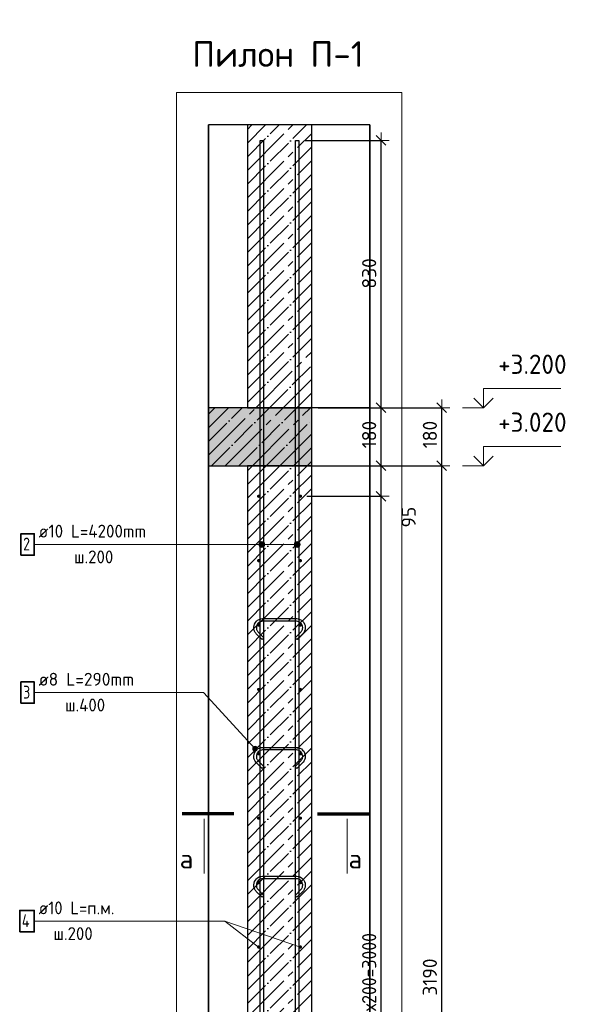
# Model space of a CAD drawing. Header units: millimetres. Extents: x -2258 to 68686, y -2266 to 30725.
# Tile 25 of 83: x 12593 to 14313, y 4898 to 7956. Entities that reach past the tile are written whole.
import ezdxf

# ---------------------------------------------------------------- set-up
doc = ezdxf.new("R2010")
doc.units = ezdxf.units.MM
doc.header["$PDMODE"] = 65
doc.linetypes.add('______11', pattern=[100, 80, -10, 0, -10])
doc.linetypes.add('______5', pattern=[220, 160, -20, 20, -20])
for name, color, linetype, lineweight in [('Standard', 7, 'Continuous', 25), ('Арм.стержн. вертикальными 1', 22, 'Continuous', 35), ('Арм.стержн.горизонт. 1', 180, 'Continuous', 35), ('Высотная отметки_ общее', 7, 'Continuous', 13), ('Размерная линия_ общее', 7, 'Continuous', 13)]:
    doc.layers.add(name, color=color, linetype=linetype, lineweight=lineweight)
doc.layers.add('Арм.стержн.Стяжки', color=7, linetype='Continuous', lineweight=35, true_color=0x501e0f)
doc.styles.add('ISOCPEUR', font='ISOCPEUR')
doc.dimstyles.new('DIMSTYLE_2', dxfattribs={"dimtxt": 44, "dimasz": 50, "dimexe": 0, "dimexo": 0, "dimgap": 22, "dimtad": 2, "dimdec": 0, "dimrnd": 5, "dimzin": 12, "dimdsep": 46, "dimtxsty": 'ISOCPEUR', "dimblk1": 'ALL_ML_STRICH', "dimblk2": 'ALL_ML_STRICH', "dimsah": 1, "dimcen": 0, "dimclrd": 7, "dimclre": 256, "dimclrt": 7, "dimadec": 0, "dimazin": 0, "dimtfac": 1, "dimtdec": 0, "dimtix": 1, "dimtmove": 2, "dimatfit": 3, "dimfxl": 0, "dimtzin": 0, "dimlwd": 0, "dimlwe": -3, "dimarcsym": 0})
doc.dimstyles.new('DIMSTYLE_3', dxfattribs={"dimtxt": 44, "dimasz": 50, "dimexe": 0, "dimexo": 0, "dimgap": 22, "dimtad": 2, "dimdec": 0, "dimrnd": 5, "dimzin": 12, "dimdsep": 46, "dimtxsty": 'ISOCPEUR', "dimblk1": 'ALL_ML_STRICH', "dimblk2": 'ALL_ML_STRICH', "dimsah": 1, "dimcen": 0, "dimclrd": 7, "dimclre": 256, "dimclrt": 7, "dimadec": 0, "dimazin": 0, "dimtfac": 1, "dimtdec": 0, "dimtix": 1, "dimtmove": 2, "dimatfit": 3, "dimfxl": 0, "dimtzin": 0, "dimlwd": 0, "dimlwe": -3, "dimarcsym": 0})
doc.dimstyles.new('DIMSTYLE_4', dxfattribs={"dimtxt": 44, "dimasz": 50, "dimexe": 0, "dimexo": 0, "dimgap": 22, "dimtad": 0, "dimdec": 0, "dimrnd": 5, "dimzin": 12, "dimdsep": 46, "dimtxsty": 'ISOCPEUR', "dimblk1": 'ALL_ML_STRICH', "dimblk2": 'ALL_ML_STRICH', "dimsah": 1, "dimcen": 0, "dimclrd": 7, "dimclre": 256, "dimclrt": 7, "dimadec": 0, "dimazin": 0, "dimtfac": 1, "dimtdec": 0, "dimtix": 1, "dimtmove": 2, "dimatfit": 3, "dimfxl": 0, "dimtzin": 0, "dimlwd": 0, "dimlwe": -3, "dimarcsym": 0})

# ---------------------------------------------------------------- blocks, each defined once
blk = doc.blocks.new('ALL_ML_STRICH')
at = {"color": 0, "linetype": 'ByBlock', "lineweight": -2}
for p, q in [((-1, 0), (0.5, 0)), ((-0.3, -0.3), (0.3, 0.3)), ((0, -0.5), (0, 0.5))]:
    blk.add_line(p, q, dxfattribs=at)
blk = doc.blocks.new('*D4')
at = {"layer": 'DEFPOINTS', "color": 7, "linetype": 'Continuous', "lineweight": 13, "transparency": 33554687}
for p in [(13622.3, 6571.1), (13500.3, 3381.1), (13904.3, 3381.1)]:
    blk.add_point(p, dxfattribs=at)
at = {"layer": 'Размерная линия_ общее', "color": 253, "linetype": 'Continuous', "lineweight": -2, "true_color": 0xa0a0a0, "transparency": 33554687}
for p, q in [((13642.3, 6571.1), (13904.3, 6571.1)), ((13520.3, 3381.1), (13904.3, 3381.1))]:
    blk.add_line(p, q, dxfattribs=at)
at = {"layer": 'Размерная линия_ общее', "color": 7, "linetype": 'Continuous', "lineweight": -2, "transparency": 33554687}
blk.add_line((13904.3, 3381.1), (13904.3, 6571.1), dxfattribs=at)
at = {"layer": 'Размерная линия_ общее', "color": 7, "linetype": 'Continuous', "lineweight": 13, "transparency": 33554687, "xscale": 50, "yscale": 50, "zscale": 50}
for p, rotation in [((13904.3, 6571.1), 90), ((13904.3, 3381.1), 270)]:
    blk.add_blockref('ALL_ML_STRICH', p, dxfattribs=dict(at, rotation=rotation))
at = {"layer": 'Размерная линия_ общее', "color": 7, "linetype": 'Continuous', "lineweight": 13, "transparency": 33554687, "insert": (13867.3, 4982.7), "char_height": 44, "width": 176, "attachment_point": 5, "rotation": 90, "style": 'ISOCPEUR'}
blk.add_mtext('\\A1;{3190}', dxfattribs=at)
blk = doc.blocks.new('*D5')
at = {"layer": 'DEFPOINTS', "color": 7, "linetype": 'Continuous', "lineweight": 13, "transparency": 33554687}
for p in [(13622.3, 6751.1), (13622.3, 6571.1), (13904.3, 6571.1)]:
    blk.add_point(p, dxfattribs=at)
at = {"layer": 'Размерная линия_ общее', "color": 253, "linetype": 'Continuous', "lineweight": -2, "true_color": 0xa0a0a0, "transparency": 33554687}
for p, q in [((13642.3, 6751.1), (13904.3, 6751.1)), ((13642.3, 6571.1), (13904.3, 6571.1))]:
    blk.add_line(p, q, dxfattribs=at)
at = {"layer": 'Размерная линия_ общее', "color": 7, "linetype": 'Continuous', "lineweight": -2, "transparency": 33554687}
blk.add_line((13904.3, 6571.1), (13904.3, 6751.1), dxfattribs=at)
at = {"layer": 'Размерная линия_ общее', "color": 7, "linetype": 'Continuous', "lineweight": 13, "transparency": 33554687, "xscale": 50, "yscale": 50, "zscale": 50}
for p, rotation in [((13904.3, 6751.1), 90), ((13904.3, 6571.1), 270)]:
    blk.add_blockref('ALL_ML_STRICH', p, dxfattribs=dict(at, rotation=rotation))
at = {"layer": 'Размерная линия_ общее', "color": 7, "linetype": 'Continuous', "lineweight": 13, "transparency": 33554687, "insert": (13867.3, 6667.7), "char_height": 44, "width": 132, "attachment_point": 5, "rotation": 90, "style": 'ISOCPEUR'}
blk.add_mtext('\\A1;{180}', dxfattribs=at)
blk = doc.blocks.new('COMPLEX_ELEVATIONDIM_0')
at = {"layer": 'Высотная отметки_ общее', "color": 7, "linetype": 'Continuous', "lineweight": 13, "transparency": 33554687}
for p, q in [((14034.3, 6751.1), (14034.3, 6811.1)), ((14034.3, 6811.1), (14274.3, 6811.1)), ((14034.3, 6751.1), (14004.3, 6781.1)), ((14034.3, 6751.1), (14064.3, 6781.1)), ((14034.3, 6751.1), (13968.2, 6751.1)), ((14034.3, 6751.1), (14034.3, 6751.1)), ((14034.3, 6751.1), (14034.3, 6751.1)), ((14034.3, 6751.1), (14034.3, 6751.1)), ((14034.3, 6751.1), (14034.3, 6751.1)), ((14034.3, 6571.1), (14034.3, 6631.1)), ((14034.3, 6631.1), (14274.3, 6631.1)), ((14034.3, 6571.1), (14004.3, 6601.1)), ((14034.3, 6571.1), (14064.3, 6601.1)), ((14034.3, 6571.1), (13968.2, 6571.1)), ((14034.3, 6571.1), (14034.3, 6571.1)), ((14034.3, 6571.1), (14034.3, 6571.1)), ((14034.3, 6571.1), (14034.3, 6571.1)), ((14034.3, 6571.1), (14034.3, 6571.1)), ((14034.3, 3381.1), (14034.3, 3441.1)), ((14034.3, 3441.1), (14274.3, 3441.1)), ((14034.3, 3381.1), (14004.3, 3411.1)), ((14034.3, 3381.1), (14064.3, 3411.1)), ((14034.3, 3381.1), (14034.3, 3381.1)), ((14034.3, 3381.1), (14034.3, 3381.1)), ((14034.3, 3381.1), (14034.3, 3381.1)), ((14034.3, 3381.1), (14034.3, 3381.1))]:
    blk.add_line(p, q, dxfattribs=at)
blk.add_lwpolyline([(14034.3, 3381.1), (13974.3, 3381.1), (13974.3, 3381.1), (13968.2, 3381.1)], dxfattribs=at)
at = {"layer": 'Высотная отметки_ общее', "color": 7, "linetype": 'Continuous', "lineweight": 13, "transparency": 33554687, "char_height": 60, "attachment_point": 7, "style": 'ISOCPEUR'}
for s, insert, width in [('\\W0.95;+3.200', (14079.3, 6856.1), 256.287), ('\\W0.95;+3.020', (14079.3, 6676.1), 256.287), ('\\W0.90;-0.170', (14079.3, 3486.1), 242.825)]:
    blk.add_mtext(s, dxfattribs=dict(at, insert=insert, width=width))
blk = doc.blocks.new('*D8')
at = {"layer": 'DEFPOINTS', "color": 7, "linetype": 'Continuous', "lineweight": 13, "transparency": 33554687}
for p in [(13465.3, 6476.1), (13465.3, 3476.1), (13715.7, 3476.1)]:
    blk.add_point(p, dxfattribs=at)
at = {"layer": 'Размерная линия_ общее', "color": 253, "linetype": 'Continuous', "lineweight": -2, "true_color": 0xa0a0a0, "transparency": 33554687}
for p, q in [((13485.3, 6476.1), (13715.7, 6476.1)), ((13485.3, 3476.1), (13715.7, 3476.1))]:
    blk.add_line(p, q, dxfattribs=at)
at = {"layer": 'Размерная линия_ общее', "color": 7, "linetype": 'Continuous', "lineweight": -2, "transparency": 33554687}
blk.add_line((13715.7, 3476.1), (13715.7, 6476.1), dxfattribs=at)
at = {"layer": 'Размерная линия_ общее', "color": 7, "linetype": 'Continuous', "lineweight": 13, "transparency": 33554687, "xscale": 50, "yscale": 50, "zscale": 50}
for p, rotation in [((13715.7, 6476.1), 90), ((13715.7, 3476.1), 270)]:
    blk.add_blockref('ALL_ML_STRICH', p, dxfattribs=dict(at, rotation=rotation))
at = {"layer": 'Размерная линия_ общее', "color": 7, "linetype": 'Continuous', "lineweight": 13, "transparency": 33554687, "insert": (13656.7, 4828.1), "char_height": 44, "width": 2.2, "attachment_point": 1, "rotation": 90, "line_spacing_factor": 0.60241, "style": 'ISOCPEUR'}
blk.add_mtext('\\W0.91;15х200=3000', dxfattribs=at)
blk = doc.blocks.new('*D9')
at = {"layer": 'DEFPOINTS', "color": 7, "linetype": 'Continuous', "lineweight": 13, "transparency": 33554687}
for p in [(13500.3, 6571.1), (13465.3, 6476.1), (13715.7, 6476.1)]:
    blk.add_point(p, dxfattribs=at)
at = {"layer": 'Размерная линия_ общее', "color": 253, "linetype": 'Continuous', "lineweight": -2, "true_color": 0xa0a0a0, "transparency": 33554687}
for p, q in [((13520.3, 6571.1), (13715.7, 6571.1)), ((13485.3, 6476.1), (13715.7, 6476.1))]:
    blk.add_line(p, q, dxfattribs=at)
at = {"layer": 'Размерная линия_ общее', "color": 7, "linetype": 'Continuous', "lineweight": -2, "transparency": 33554687}
blk.add_line((13715.7, 6476.1), (13715.7, 6571.1), dxfattribs=at)
at = {"layer": 'Размерная линия_ общее', "color": 7, "linetype": 'Continuous', "lineweight": 13, "transparency": 33554687, "xscale": 50, "yscale": 50, "zscale": 50}
for p, rotation in [((13715.7, 6571.1), 90), ((13715.7, 6476.1), 270)]:
    blk.add_blockref('ALL_ML_STRICH', p, dxfattribs=dict(at, rotation=rotation))
at = {"layer": 'Размерная линия_ общее', "color": 7, "linetype": 'Continuous', "lineweight": 13, "transparency": 33554687, "insert": (13801.4, 6411.3), "char_height": 44, "width": 88, "attachment_point": 5, "rotation": 90, "style": 'ISOCPEUR'}
blk.add_mtext('\\A1;{95}', dxfattribs=at)
blk = doc.blocks.new('*D10')
at = {"layer": 'DEFPOINTS', "color": 7, "linetype": 'Continuous', "lineweight": 13, "transparency": 33554687}
for p in [(13500.3, 6751.1), (13500.3, 6571.1), (13715.7, 6571.1)]:
    blk.add_point(p, dxfattribs=at)
at = {"layer": 'Размерная линия_ общее', "color": 253, "linetype": 'Continuous', "lineweight": -2, "true_color": 0xa0a0a0, "transparency": 33554687}
for p, q in [((13520.3, 6751.1), (13715.7, 6751.1)), ((13520.3, 6571.1), (13715.7, 6571.1))]:
    blk.add_line(p, q, dxfattribs=at)
at = {"layer": 'Размерная линия_ общее', "color": 7, "linetype": 'Continuous', "lineweight": -2, "transparency": 33554687}
blk.add_line((13715.7, 6571.1), (13715.7, 6751.1), dxfattribs=at)
at = {"layer": 'Размерная линия_ общее', "color": 7, "linetype": 'Continuous', "lineweight": 13, "transparency": 33554687, "xscale": 50, "yscale": 50, "zscale": 50}
for p, rotation in [((13715.7, 6751.1), 90), ((13715.7, 6571.1), 270)]:
    blk.add_blockref('ALL_ML_STRICH', p, dxfattribs=dict(at, rotation=rotation))
at = {"layer": 'Размерная линия_ общее', "color": 7, "linetype": 'Continuous', "lineweight": 13, "transparency": 33554687, "insert": (13678.7, 6667.7), "char_height": 44, "width": 132, "attachment_point": 5, "rotation": 90, "style": 'ISOCPEUR'}
blk.add_mtext('\\A1;{180}', dxfattribs=at)
blk = doc.blocks.new('*D11')
at = {"layer": 'DEFPOINTS', "color": 7, "linetype": 'Continuous', "lineweight": 13, "transparency": 33554687}
for p in [(13460.3, 7581.1), (13500.3, 6751.1), (13715.7, 6751.1)]:
    blk.add_point(p, dxfattribs=at)
at = {"layer": 'Размерная линия_ общее', "color": 253, "linetype": 'Continuous', "lineweight": -2, "true_color": 0xa0a0a0, "transparency": 33554687}
for p, q in [((13480.3, 7581.1), (13715.7, 7581.1)), ((13520.3, 6751.1), (13715.7, 6751.1))]:
    blk.add_line(p, q, dxfattribs=at)
at = {"layer": 'Размерная линия_ общее', "color": 7, "linetype": 'Continuous', "lineweight": -2, "transparency": 33554687}
blk.add_line((13715.7, 6751.1), (13715.7, 7581.1), dxfattribs=at)
at = {"layer": 'Размерная линия_ общее', "color": 7, "linetype": 'Continuous', "lineweight": 13, "transparency": 33554687, "xscale": 50, "yscale": 50, "zscale": 50}
for p, rotation in [((13715.7, 7581.1), 90), ((13715.7, 6751.1), 270)]:
    blk.add_blockref('ALL_ML_STRICH', p, dxfattribs=dict(at, rotation=rotation))
at = {"layer": 'Размерная линия_ общее', "color": 7, "linetype": 'Continuous', "lineweight": 13, "transparency": 33554687, "insert": (13678.7, 7168.3), "char_height": 44, "width": 132, "attachment_point": 5, "rotation": 90, "style": 'ISOCPEUR'}
blk.add_mtext('\\A1;{830}', dxfattribs=at)

msp = doc.modelspace()

# ---------------------------------------------------------------- hatches: boundary and pattern name
at = {"linetype": 'Continuous', "lineweight": -3, "transparency": 33554687}
msp.add_hatch(color=7, dxfattribs=at).paths.add_polyline_path([(13500.3, 6571.1), (13500.3, 6751.1), (13179.9, 6751.1), (13179.9, 6571.1)])
at = {"layer": 'Арм.стержн. вертикальными 1', "linetype": 'Continuous', "lineweight": 13, "transparency": 33554687}
for points in [[(13337.5, 6321.9), (13337.5, 6330.9), (13336.3, 6326.4)], [(13337.5, 6330.9), (13340.8, 6318.6), (13340.8, 6334.1)], [(13337.5, 6330.9), (13337.5, 6321.9), (13340.8, 6318.6)], [(13340.8, 6334.1), (13345.3, 6317.4), (13345.3, 6335.4)], [(13340.8, 6334.1), (13340.8, 6318.6), (13345.3, 6317.4)], [(13345.3, 6335.4), (13345.3, 6317.4), (13349.8, 6318.6)], [(13345.3, 6335.4), (13349.8, 6318.6), (13349.8, 6334.1)], [(13349.8, 6334.1), (13349.8, 6318.6), (13353, 6321.9)], [(13349.8, 6334.1), (13353, 6321.9), (13353, 6330.9)], [(13353, 6330.9), (13353, 6321.9), (13354.3, 6326.4)], [(13447.5, 6321.9), (13447.5, 6330.9), (13446.3, 6326.4)], [(13447.5, 6330.9), (13450.8, 6318.6), (13450.8, 6334.1)], [(13447.5, 6330.9), (13447.5, 6321.9), (13450.8, 6318.6)], [(13450.8, 6334.1), (13455.3, 6317.4), (13455.3, 6335.4)], [(13450.8, 6334.1), (13450.8, 6318.6), (13455.3, 6317.4)], [(13455.3, 6335.4), (13455.3, 6317.4), (13459.8, 6318.6)], [(13455.3, 6335.4), (13459.8, 6318.6), (13459.8, 6334.1)], [(13459.8, 6334.1), (13459.8, 6318.6), (13463, 6321.9)], [(13459.8, 6334.1), (13463, 6321.9), (13463, 6330.9)], [(13463, 6330.9), (13463, 6321.9), (13464.3, 6326.4)]]:
    msp.add_hatch(color=7, dxfattribs=at).paths.add_polyline_path(points)
at = {"layer": 'Арм.стержн.горизонт. 1', "linetype": 'Continuous', "lineweight": 50, "transparency": 33554687}
for points in [[(13340.3, 6476.1), (13339.9, 6478), (13338.8, 6479.6), (13337.2, 6480.7), (13335.3, 6481.1), (13333.4, 6480.7), (13331.7, 6479.6), (13330.7, 6478), (13330.3, 6476.1), (13330.7, 6474.1), (13331.7, 6472.5), (13333.4, 6471.4), (13335.3, 6471.1), (13337.2, 6471.4), (13338.8, 6472.5), (13339.9, 6474.1)], [(13470.3, 6476.1), (13469.9, 6478), (13468.8, 6479.6), (13467.2, 6480.7), (13465.3, 6481.1), (13463.4, 6480.7), (13461.7, 6479.6), (13460.7, 6478), (13460.3, 6476.1), (13460.7, 6474.1), (13461.7, 6472.5), (13463.4, 6471.4), (13465.3, 6471.1), (13467.2, 6471.4), (13468.8, 6472.5), (13469.9, 6474.1)], [(13340.3, 6276.1), (13339.9, 6278), (13338.8, 6279.6), (13337.2, 6280.7), (13335.3, 6281.1), (13333.4, 6280.7), (13331.7, 6279.6), (13330.7, 6278), (13330.3, 6276.1), (13330.7, 6274.1), (13331.7, 6272.5), (13333.4, 6271.4), (13335.3, 6271.1), (13337.2, 6271.4), (13338.8, 6272.5), (13339.9, 6274.1)], [(13470.3, 6276.1), (13469.9, 6278), (13468.8, 6279.6), (13467.2, 6280.7), (13465.3, 6281.1), (13463.4, 6280.7), (13461.7, 6279.6), (13460.7, 6278), (13460.3, 6276.1), (13460.7, 6274.1), (13461.7, 6272.5), (13463.4, 6271.4), (13465.3, 6271.1), (13467.2, 6271.4), (13468.8, 6272.5), (13469.9, 6274.1)], [(13340.3, 6076.1), (13339.9, 6078), (13338.8, 6079.6), (13337.2, 6080.7), (13335.3, 6081.1), (13333.4, 6080.7), (13331.7, 6079.6), (13330.7, 6078), (13330.3, 6076.1), (13330.7, 6074.1), (13331.7, 6072.5), (13333.4, 6071.4), (13335.3, 6071.1), (13337.2, 6071.4), (13338.8, 6072.5), (13339.9, 6074.1)], [(13470.3, 6076.1), (13469.9, 6078), (13468.8, 6079.6), (13467.2, 6080.7), (13465.3, 6081.1), (13463.4, 6080.7), (13461.7, 6079.6), (13460.7, 6078), (13460.3, 6076.1), (13460.7, 6074.1), (13461.7, 6072.5), (13463.4, 6071.4), (13465.3, 6071.1), (13467.2, 6071.4), (13468.8, 6072.5), (13469.9, 6074.1)], [(13340.3, 5876.1), (13339.9, 5878), (13338.8, 5879.6), (13337.2, 5880.7), (13335.3, 5881.1), (13333.4, 5880.7), (13331.7, 5879.6), (13330.7, 5878), (13330.3, 5876.1), (13330.7, 5874.1), (13331.7, 5872.5), (13333.4, 5871.4), (13335.3, 5871.1), (13337.2, 5871.4), (13338.8, 5872.5), (13339.9, 5874.1)], [(13470.3, 5876.1), (13469.9, 5878), (13468.8, 5879.6), (13467.2, 5880.7), (13465.3, 5881.1), (13463.4, 5880.7), (13461.7, 5879.6), (13460.7, 5878), (13460.3, 5876.1), (13460.7, 5874.1), (13461.7, 5872.5), (13463.4, 5871.4), (13465.3, 5871.1), (13467.2, 5871.4), (13468.8, 5872.5), (13469.9, 5874.1)], [(13340.3, 5676.1), (13339.9, 5678), (13338.8, 5679.6), (13337.2, 5680.7), (13335.3, 5681.1), (13333.4, 5680.7), (13331.7, 5679.6), (13330.7, 5678), (13330.3, 5676.1), (13330.7, 5674.1), (13331.7, 5672.5), (13333.4, 5671.4), (13335.3, 5671.1), (13337.2, 5671.4), (13338.8, 5672.5), (13339.9, 5674.1)], [(13470.3, 5676.1), (13469.9, 5678), (13468.8, 5679.6), (13467.2, 5680.7), (13465.3, 5681.1), (13463.4, 5680.7), (13461.7, 5679.6), (13460.7, 5678), (13460.3, 5676.1), (13460.7, 5674.1), (13461.7, 5672.5), (13463.4, 5671.4), (13465.3, 5671.1), (13467.2, 5671.4), (13468.8, 5672.5), (13469.9, 5674.1)], [(13340.3, 5476.1), (13339.9, 5478), (13338.8, 5479.6), (13337.2, 5480.7), (13335.3, 5481.1), (13333.4, 5480.7), (13331.7, 5479.6), (13330.7, 5478), (13330.3, 5476.1), (13330.7, 5474.1), (13331.7, 5472.5), (13333.4, 5471.4), (13335.3, 5471.1), (13337.2, 5471.4), (13338.8, 5472.5), (13339.9, 5474.1)], [(13470.3, 5476.1), (13469.9, 5478), (13468.8, 5479.6), (13467.2, 5480.7), (13465.3, 5481.1), (13463.4, 5480.7), (13461.7, 5479.6), (13460.7, 5478), (13460.3, 5476.1), (13460.7, 5474.1), (13461.7, 5472.5), (13463.4, 5471.4), (13465.3, 5471.1), (13467.2, 5471.4), (13468.8, 5472.5), (13469.9, 5474.1)], [(13340.3, 5276.1), (13339.9, 5278), (13338.8, 5279.6), (13337.2, 5280.7), (13335.3, 5281.1), (13333.4, 5280.7), (13331.7, 5279.6), (13330.7, 5278), (13330.3, 5276.1), (13330.7, 5274.1), (13331.7, 5272.5), (13333.4, 5271.4), (13335.3, 5271.1), (13337.2, 5271.4), (13338.8, 5272.5), (13339.9, 5274.1)], [(13470.3, 5276.1), (13469.9, 5278), (13468.8, 5279.6), (13467.2, 5280.7), (13465.3, 5281.1), (13463.4, 5280.7), (13461.7, 5279.6), (13460.7, 5278), (13460.3, 5276.1), (13460.7, 5274.1), (13461.7, 5272.5), (13463.4, 5271.4), (13465.3, 5271.1), (13467.2, 5271.4), (13468.8, 5272.5), (13469.9, 5274.1)], [(13340.3, 5076.1), (13339.9, 5078), (13338.8, 5079.6), (13337.2, 5080.7), (13335.3, 5081.1), (13333.4, 5080.7), (13331.7, 5079.6), (13330.7, 5078), (13330.3, 5076.1), (13330.7, 5074.1), (13331.7, 5072.5), (13333.4, 5071.4), (13335.3, 5071.1), (13337.2, 5071.4), (13338.8, 5072.5), (13339.9, 5074.1)], [(13470.3, 5076.1), (13469.9, 5078), (13468.8, 5079.6), (13467.2, 5080.7), (13465.3, 5081.1), (13463.4, 5080.7), (13461.7, 5079.6), (13460.7, 5078), (13460.3, 5076.1), (13460.7, 5074.1), (13461.7, 5072.5), (13463.4, 5071.4), (13465.3, 5071.1), (13467.2, 5071.4), (13468.8, 5072.5), (13469.9, 5074.1)]]:
    msp.add_hatch(color=4, dxfattribs=at).paths.add_polyline_path(points)
at = {"layer": 'Арм.стержн.Стяжки', "linetype": 'Continuous', "lineweight": 13, "transparency": 33554687}
for points in [[(13322.7, 5699.4), (13317.2, 5694.3), (13317, 5690.5)], [(13322.7, 5699.4), (13317, 5690.5), (13326.5, 5699.2)], [(13326.5, 5699.2), (13317, 5690.5), (13318.8, 5687)], [(13317.2, 5694.3), (13322.7, 5699.4), (13319.2, 5697.6)], [(13326.5, 5699.2), (13318.8, 5687), (13329.8, 5697.1)], [(13329.8, 5697.1), (13318.8, 5687), (13322.1, 5684.9)], [(13329.8, 5697.1), (13322.1, 5684.9), (13331.6, 5693.7)], [(13331.6, 5693.7), (13322.1, 5684.9), (13325.9, 5684.8)], [(13331.6, 5693.7), (13325.9, 5684.8), (13331.4, 5689.8)], [(13331.4, 5689.8), (13325.9, 5684.8), (13329.4, 5686.5)]]:
    msp.add_hatch(color=7, dxfattribs=at).paths.add_polyline_path(points)

# ---------------------------------------------------------------- linework, layer by layer
at = {"color": 52, "linetype": 'Continuous', "lineweight": -3, "transparency": 33554687}
for p, q in [((13680.5, 7629.7), (13179.9, 7629.7)), ((13680.5, 7629.7), (13179.9, 7629.7)), ((13179.9, 7629.7), (13179.9, 3211.5)), ((13179.9, 3211.5), (13179.9, 7629.7)), ((13680.5, 7629.7), (13680.5, 3211.5)), ((13680.5, 3211.5), (13680.5, 7629.7))]:
    msp.add_line(p, q, dxfattribs=at)
at = {"color": 7, "linetype": 'Continuous', "lineweight": 25, "transparency": 33554687}
for p, q in [((13179.9, 6801.1), (13179.9, 6521.1)), ((13680.5, 6801.1), (13680.5, 6521.1)), ((13300.3, 6751.1), (13179.9, 6751.1)), ((13500.3, 6751.1), (13300.3, 6751.1)), ((13680.5, 6751.1), (13500.3, 6751.1)), ((13500.3, 6571.1), (13500.3, 6751.1)), ((13179.9, 6571.1), (13300.3, 6571.1)), ((13300.3, 6571.1), (13500.3, 6571.1)), ((13500.3, 6571.1), (13680.5, 6571.1))]:
    msp.add_line(p, q, dxfattribs=at)
at = {"color": 7, "linetype": '______11', "lineweight": -3, "transparency": 33554687}
for p, q in [((13179.9, 6731.5), (13199.5, 6751.1)), ((13179.9, 6646.6), (13284.4, 6751.1)), ((13189.2, 6571.1), (13369.2, 6751.1)), ((13274.1, 6571.1), (13454.1, 6751.1)), ((13359, 6571.1), (13500.3, 6712.4)), ((13443.8, 6571.1), (13500.3, 6627.5))]:
    msp.add_line(p, q, dxfattribs=at)
at = {"color": 7, "linetype": '______5', "lineweight": -3, "transparency": 33554687}
for p, q in [((13179.9, 6689), (13242, 6751.1)), ((13179.9, 6604.2), (13326.8, 6751.1)), ((13231.7, 6571.1), (13411.7, 6751.1)), ((13316.5, 6571.1), (13496.5, 6751.1)), ((13401.4, 6571.1), (13500.3, 6670)), ((13486.2, 6571.1), (13500.3, 6585.1))]:
    msp.add_line(p, q, dxfattribs=at)
at = {"layer": 'Standard', "color": 7, "linetype": 'Continuous', "lineweight": 25, "transparency": 33554687}
for p, q in [((13550.3, 7629.7), (13250.3, 7629.7)), ((13300.3, 7629.7), (13300.3, 6751.1)), ((13500.3, 6751.1), (13500.3, 7629.7)), ((13300.3, 6751.1), (13500.3, 6751.1)), ((13500.3, 6571.1), (13300.3, 6571.1)), ((13300.3, 6571.1), (13300.3, 3381.1)), ((13500.3, 3381.1), (13500.3, 6571.1))]:
    msp.add_line(p, q, dxfattribs=at)
at = {"layer": 'Standard', "color": 7, "linetype": '______11', "lineweight": -3, "transparency": 33554687}
for p, q in [((13300.3, 7445.8), (13484.2, 7629.7)), ((13300.3, 7530.6), (13399.3, 7629.7)), ((13300.3, 7615.5), (13314.5, 7629.7)), ((13300.3, 7360.9), (13500.3, 7560.9)), ((13300.3, 7276.1), (13500.3, 7476.1)), ((13300.3, 7191.2), (13500.3, 7391.2)), ((13300.3, 7106.4), (13500.3, 7306.4)), ((13300.3, 7021.5), (13500.3, 7221.5)), ((13300.3, 6936.7), (13500.3, 7136.7)), ((13300.3, 6851.8), (13500.3, 7051.8)), ((13300.3, 6766.9), (13500.3, 6966.9)), ((13369.2, 6751.1), (13500.3, 6882.1)), ((13454.1, 6751.1), (13500.3, 6797.2)), ((13300.3, 6427.5), (13443.8, 6571.1)), ((13300.3, 6512.4), (13359, 6571.1)), ((13300.3, 6342.7), (13500.3, 6542.7)), ((13300.3, 6257.8), (13500.3, 6457.8)), ((13300.3, 6173), (13500.3, 6373)), ((13300.3, 6088.1), (13500.3, 6288.1)), ((13300.3, 6003.3), (13500.3, 6203.3)), ((13300.3, 5918.4), (13500.3, 6118.4)), ((13300.3, 5833.6), (13500.3, 6033.6)), ((13300.3, 5748.7), (13500.3, 5948.7)), ((13300.3, 5663.9), (13500.3, 5863.9)), ((13300.3, 5579), (13500.3, 5779)), ((13300.3, 5494.2), (13500.3, 5694.2)), ((13300.3, 5409.3), (13500.3, 5609.3)), ((13300.3, 5324.5), (13500.3, 5524.5)), ((13300.3, 5239.6), (13500.3, 5439.6)), ((13300.3, 5154.7), (13500.3, 5354.7)), ((13300.3, 5069.9), (13500.3, 5269.9)), ((13300.3, 4985), (13500.3, 5185)), ((13300.3, 4900.2), (13500.3, 5100.2)), ((13300.3, 4815.3), (13500.3, 5015.3)), ((13300.3, 4730.5), (13500.3, 4930.5))]:
    msp.add_line(p, q, dxfattribs=at)
at = {"layer": 'Standard', "color": 7, "linetype": '______5', "lineweight": -3, "transparency": 33554687}
for p, q in [((13300.3, 7488.2), (13441.7, 7629.7)), ((13300.3, 7573.1), (13356.9, 7629.7)), ((13300.3, 7403.3), (13500.3, 7603.3)), ((13300.3, 7318.5), (13500.3, 7518.5)), ((13300.3, 7233.6), (13500.3, 7433.6)), ((13300.3, 7148.8), (13500.3, 7348.8)), ((13300.3, 7063.9), (13500.3, 7263.9)), ((13300.3, 6979.1), (13500.3, 7179.1)), ((13300.3, 6894.2), (13500.3, 7094.2)), ((13300.3, 6809.4), (13500.3, 7009.4)), ((13326.8, 6751.1), (13500.3, 6924.5)), ((13411.7, 6751.1), (13500.3, 6839.7)), ((13496.5, 6751.1), (13500.3, 6754.8)), ((13300.3, 6385.1), (13486.2, 6571.1)), ((13300.3, 6470), (13401.4, 6571.1)), ((13300.3, 6554.8), (13316.5, 6571.1)), ((13300.3, 6300.3), (13500.3, 6500.3)), ((13300.3, 6215.4), (13500.3, 6415.4)), ((13300.3, 6130.6), (13500.3, 6330.6)), ((13300.3, 6045.7), (13500.3, 6245.7)), ((13300.3, 5960.8), (13500.3, 6160.8)), ((13300.3, 5876), (13500.3, 6076)), ((13300.3, 5791.1), (13500.3, 5991.1)), ((13300.3, 5706.3), (13500.3, 5906.3)), ((13300.3, 5621.4), (13500.3, 5821.4)), ((13300.3, 5536.6), (13500.3, 5736.6)), ((13300.3, 5451.7), (13500.3, 5651.7)), ((13300.3, 5366.9), (13500.3, 5566.9)), ((13300.3, 5282), (13500.3, 5482)), ((13300.3, 5197.2), (13500.3, 5397.2)), ((13300.3, 5112.3), (13500.3, 5312.3)), ((13300.3, 5027.5), (13500.3, 5227.5)), ((13300.3, 4942.6), (13500.3, 5142.6)), ((13300.3, 4857.8), (13500.3, 5057.8)), ((13300.3, 4772.9), (13500.3, 4972.9))]:
    msp.add_line(p, q, dxfattribs=at)
at = {"layer": 'Standard', "color": 7, "linetype": 'Continuous', "lineweight": 70, "transparency": 33554687}
for p, q in [((13258.2, 5489.7), (13097.4, 5489.7)), ((13518.2, 5489.7), (13679, 5489.7))]:
    msp.add_line(p, q, dxfattribs=at)
at = {"layer": 'Standard', "color": 7, "linetype": 'Continuous', "lineweight": 13, "transparency": 33554687}
for p, q in [((13165.9, 5473.7), (13165.9, 5304.1)), ((13610.5, 5473.7), (13610.5, 5304.1)), ((13465.3, 5076.1), (13230.3, 5156.4))]:
    msp.add_line(p, q, dxfattribs=at)
msp.add_lwpolyline([(13079.9, 3111.5), (13780.5, 3111.5), (13780.5, 7729.7), (13079.9, 7729.7), (13079.9, 3111.5)], dxfattribs=at)
at = {"layer": 'Арм.стержн. вертикальными 1', "color": 7, "linetype": 'Continuous', "lineweight": 13, "transparency": 33554687}
for p, q in [((13345.3, 6335.4), (13345.3, 6335.4)), ((13455.3, 6335.4), (13455.3, 6335.4)), ((12638.3, 6326.4), (13242.3, 6326.4)), ((13242.3, 6326.4), (13455.3, 6326.4)), ((13242.3, 6326.4), (13345.3, 6326.4)), ((13336.3, 6326.4), (13336.3, 6326.4)), ((13345.3, 6317.4), (13345.3, 6317.4)), ((13354.3, 6326.4), (13354.3, 6326.4)), ((13446.3, 6326.4), (13446.3, 6326.4)), ((13455.3, 6317.4), (13455.3, 6317.4)), ((13464.3, 6326.4), (13464.3, 6326.4))]:
    msp.add_line(p, q, dxfattribs=at)
at = {"layer": 'Арм.стержн. вертикальными 1', "color": 4, "linetype": 'Continuous', "lineweight": 25, "transparency": 33554687}
for points in [[(13340.3, 3381.1), (13340.3, 7581.1), (13350.3, 7581.1), (13350.3, 3381.1), (13340.3, 3381.1)], [(13450.3, 3381.1), (13450.3, 7581.1), (13460.3, 7581.1), (13460.3, 3381.1), (13450.3, 3381.1)]]:
    msp.add_lwpolyline(points, dxfattribs=at)
at = {"layer": 'Арм.стержн. вертикальными 1', "color": 7, "linetype": 'Continuous', "lineweight": 35, "transparency": 33554687}
msp.add_lwpolyline([(12597, 6293), (12638.3, 6293), (12638.3, 6359.7), (12597, 6359.7), (12597, 6293)], dxfattribs=at)
at = {"layer": 'Арм.стержн. вертикальными 1', "color": 7, "linetype": 'Continuous', "lineweight": 13, "transparency": 33554687}
for centre in [(13345.3, 6326.4), (13455.3, 6326.4)]:
    msp.add_circle(centre, 9, dxfattribs=at)
at = {"layer": 'Арм.стержн.горизонт. 1', "color": 52, "linetype": 'Continuous', "lineweight": 25, "transparency": 33554687}
for p, q in [((13300.3, 6571.1), (13300.3, 6571.1)), ((13500.3, 6571.1), (13500.3, 6571.1))]:
    msp.add_line(p, q, dxfattribs=at)
at = {"layer": 'Арм.стержн.горизонт. 1', "color": 7, "linetype": 'Continuous', "lineweight": 13, "transparency": 33554687}
for p, q in [((12638.3, 5156.4), (13230.3, 5156.4)), ((13230.3, 5156.4), (13335.3, 5076.1))]:
    msp.add_line(p, q, dxfattribs=at)
at = {"layer": 'Арм.стержн.горизонт. 1', "color": 7, "linetype": 'Continuous', "lineweight": 35, "transparency": 33554687}
msp.add_lwpolyline([(12593, 5123), (12638.3, 5123), (12638.3, 5189.7), (12593, 5189.7), (12593, 5123)], dxfattribs=at)
at = {"layer": 'Арм.стержн.Стяжки', "color": 7, "linetype": 'Continuous', "lineweight": 13, "transparency": 33554687}
for p, q in [((12638.3, 5866.4), (13164.3, 5866.4)), ((13164.3, 5866.4), (13324.3, 5692.1)), ((13319.2, 5697.6), (13319.2, 5697.6)), ((13329.8, 5697.1), (13329.8, 5697.1)), ((13318.8, 5687), (13318.8, 5687)), ((13329.4, 5686.5), (13329.4, 5686.5))]:
    msp.add_line(p, q, dxfattribs=at)
at = {"layer": 'Арм.стержн.Стяжки', "color": 40, "linetype": 'Continuous', "lineweight": 25, "transparency": 33554687}
for points in [[(13346.1, 6030.7), (13328, 6048.7), (13326.4, 6050.6), (13324.8, 6052.8), (13323.5, 6055), (13322.4, 6057.3), (13321.5, 6059.8), (13320.9, 6062.3), (13320.5, 6064.9), (13320.3, 6067.4), (13320.3, 6069.4), (13321, 6074.3), (13322.6, 6079.3), (13325.3, 6084), (13328.5, 6087.9), (13332.3, 6091.1), (13337, 6093.7), (13342.1, 6095.4), (13347, 6096.1), (13453.6, 6096.1), (13458.5, 6095.4), (13463.6, 6093.7), (13468.2, 6091.1), (13472.1, 6087.9), (13475.3, 6084), (13477.9, 6079.3), (13479.6, 6074.3), (13480.3, 6069.4), (13480.3, 6067.4), (13480.1, 6064.9), (13479.7, 6062.3), (13479, 6059.8), (13478.2, 6057.3), (13477.1, 6055), (13475.7, 6052.8), (13474.2, 6050.6), (13472.5, 6048.7), (13454.5, 6030.7), (13448.8, 6036.3), (13466.7, 6054.2), (13467.9, 6055.6), (13469, 6057.1), (13470, 6058.7), (13470.8, 6060.4), (13471.4, 6062.1), (13471.8, 6063.9), (13472.1, 6065.8), (13472.3, 6067.7), (13472.3, 6068.8), (13471.8, 6072.4), (13470.6, 6076.1), (13468.7, 6079.5), (13466.4, 6082.2), (13463.7, 6084.5), (13460.3, 6086.4), (13456.7, 6087.6), (13453, 6088.1), (13347.5, 6088.1), (13343.9, 6087.6), (13340.2, 6086.4), (13336.9, 6084.5), (13334.1, 6082.2), (13331.9, 6079.5), (13330, 6076.1), (13328.8, 6072.4), (13328.3, 6068.8), (13328.3, 6067.7), (13328.4, 6065.8), (13328.7, 6063.9), (13329.2, 6062.1), (13329.8, 6060.4), (13330.6, 6058.7), (13331.5, 6057.1), (13332.6, 6055.6), (13333.9, 6054.2), (13351.7, 6036.3), (13346.1, 6030.7)], [(13346.1, 5630.7), (13328, 5648.7), (13326.4, 5650.6), (13324.8, 5652.8), (13323.5, 5655), (13322.4, 5657.3), (13321.5, 5659.8), (13320.9, 5662.3), (13320.5, 5664.9), (13320.3, 5667.4), (13320.3, 5669.4), (13321, 5674.3), (13322.6, 5679.3), (13325.3, 5684), (13328.5, 5687.9), (13332.3, 5691.1), (13337, 5693.7), (13342.1, 5695.4), (13347, 5696.1), (13453.6, 5696.1), (13458.5, 5695.4), (13463.6, 5693.7), (13468.2, 5691.1), (13472.1, 5687.9), (13475.3, 5684), (13477.9, 5679.3), (13479.6, 5674.3), (13480.3, 5669.4), (13480.3, 5667.4), (13480.1, 5664.9), (13479.7, 5662.3), (13479, 5659.8), (13478.2, 5657.3), (13477.1, 5655), (13475.7, 5652.8), (13474.2, 5650.6), (13472.5, 5648.7), (13454.5, 5630.7), (13448.8, 5636.3), (13466.7, 5654.2), (13467.9, 5655.6), (13469, 5657.1), (13470, 5658.7), (13470.8, 5660.4), (13471.4, 5662.1), (13471.8, 5663.9), (13472.1, 5665.8), (13472.3, 5667.7), (13472.3, 5668.8), (13471.8, 5672.4), (13470.6, 5676.1), (13468.7, 5679.5), (13466.4, 5682.2), (13463.7, 5684.5), (13460.3, 5686.4), (13456.7, 5687.6), (13453, 5688.1), (13347.5, 5688.1), (13343.9, 5687.6), (13340.2, 5686.4), (13336.9, 5684.5), (13334.1, 5682.2), (13331.9, 5679.5), (13330, 5676.1), (13328.8, 5672.4), (13328.3, 5668.8), (13328.3, 5667.7), (13328.4, 5665.8), (13328.7, 5663.9), (13329.2, 5662.1), (13329.8, 5660.4), (13330.6, 5658.7), (13331.5, 5657.1), (13332.6, 5655.6), (13333.9, 5654.2), (13351.7, 5636.3), (13346.1, 5630.7)], [(13346.1, 5230.7), (13328, 5248.7), (13326.4, 5250.6), (13324.8, 5252.8), (13323.5, 5255), (13322.4, 5257.3), (13321.5, 5259.8), (13320.9, 5262.3), (13320.5, 5264.9), (13320.3, 5267.4), (13320.3, 5269.4), (13321, 5274.3), (13322.6, 5279.3), (13325.3, 5284), (13328.5, 5287.9), (13332.3, 5291.1), (13337, 5293.7), (13342.1, 5295.4), (13347, 5296.1), (13453.6, 5296.1), (13458.5, 5295.4), (13463.6, 5293.7), (13468.2, 5291.1), (13472.1, 5287.9), (13475.3, 5284), (13477.9, 5279.3), (13479.6, 5274.3), (13480.3, 5269.4), (13480.3, 5267.4), (13480.1, 5264.9), (13479.7, 5262.3), (13479, 5259.8), (13478.2, 5257.3), (13477.1, 5255), (13475.7, 5252.8), (13474.2, 5250.6), (13472.5, 5248.7), (13454.5, 5230.7), (13448.8, 5236.3), (13466.7, 5254.2), (13467.9, 5255.6), (13469, 5257.1), (13470, 5258.7), (13470.8, 5260.4), (13471.4, 5262.1), (13471.8, 5263.9), (13472.1, 5265.8), (13472.3, 5267.7), (13472.3, 5268.8), (13471.8, 5272.4), (13470.6, 5276.1), (13468.7, 5279.5), (13466.4, 5282.2), (13463.7, 5284.5), (13460.3, 5286.4), (13456.7, 5287.6), (13453, 5288.1), (13347.5, 5288.1), (13343.9, 5287.6), (13340.2, 5286.4), (13336.9, 5284.5), (13334.1, 5282.2), (13331.9, 5279.5), (13330, 5276.1), (13328.8, 5272.4), (13328.3, 5268.8), (13328.3, 5267.7), (13328.4, 5265.8), (13328.7, 5263.9), (13329.2, 5262.1), (13329.8, 5260.4), (13330.6, 5258.7), (13331.5, 5257.1), (13332.6, 5255.6), (13333.9, 5254.2), (13351.7, 5236.3), (13346.1, 5230.7)]]:
    msp.add_lwpolyline(points, dxfattribs=at)
at = {"layer": 'Арм.стержн.Стяжки', "color": 7, "linetype": 'Continuous', "lineweight": 35, "transparency": 33554687}
msp.add_lwpolyline([(12597, 5833), (12638.3, 5833), (12638.3, 5899.7), (12597, 5899.7), (12597, 5833)], dxfattribs=at)
at = {"layer": 'Арм.стержн.Стяжки', "color": 7, "linetype": 'Continuous', "lineweight": 13, "transparency": 33554687}
msp.add_circle((13324.3, 5692.1), 7.5, dxfattribs=at)

# ---------------------------------------------------------------- block references
at = {"layer": 'Высотная отметки_ общее', "color": 7, "linetype": 'Continuous', "lineweight": 13, "transparency": 33554687}
msp.add_blockref('COMPLEX_ELEVATIONDIM_0', (0, 0), dxfattribs=at)

# ---------------------------------------------------------------- texts
at = {"layer": 'Standard', "color": 7, "linetype": 'Continuous', "lineweight": 13, "transparency": 33554687, "style": 'ISOCPEUR'}
for s, insert, char_height, width, attachment_point in [('\\A1;{\\fISOCPEUR|i0|b0;\\H80.000000;\\W1.000000;\\C7;Пилон П-1}\\P', (13395.3, 7849.6), 80, 533.576, 5), ('\\A1;{\\fISOCPEUR|i0|b0;\\H60.000000;\\W1.000000;\\C7;а}\\P', (13090.1, 5320.1), 60, 72, 7), ('\\A1;{\\fISOCPEUR|i0|b0;\\H60.000000;\\W1.000000;\\C7;а}\\P', (13614.4, 5320.1), 60, 72, 7)]:
    msp.add_mtext(s, dxfattribs=dict(at, insert=insert, char_height=char_height, width=width, attachment_point=attachment_point))
at = {"layer": 'Арм.стержн. вертикальными 1', "color": 7, "linetype": 'Continuous', "lineweight": 25, "transparency": 33554687, "char_height": 40, "attachment_point": 7, "style": 'ISOCPEUR'}
for s, insert, width in [('\\W0.96;ø10 L=4200mm ', (12651.7, 6347.7), 395.02), ('\\W0.78;2', (12603.7, 6307.7), 43.521), ('\\W0.95;ш.200 ', (12761.7, 6267.7), 174.933)]:
    msp.add_mtext(s, dxfattribs=dict(at, insert=insert, width=width))
at = {"layer": 'Арм.стержн.горизонт. 1', "color": 7, "linetype": 'Continuous', "lineweight": 25, "transparency": 33554687, "char_height": 40, "attachment_point": 7, "style": 'ISOCPEUR'}
for s, insert, width in [('\\W0.94;ø10 L=п.м.', (12651.7, 5177.7), 266.644), ('\\W0.80;4', (12599.7, 5137.7), 47.978), ('\\W0.95;ш.200 ', (12697.7, 5097.7), 174.933)]:
    msp.add_mtext(s, dxfattribs=dict(at, insert=insert, width=width))
at = {"layer": 'Арм.стержн.Стяжки', "color": 7, "linetype": 'Continuous', "lineweight": 25, "transparency": 33554687, "char_height": 40, "attachment_point": 7, "style": 'ISOCPEUR'}
for s, insert, width in [('\\W0.98;ø8 L=290mm ', (12651.7, 5887.7), 343.369), ('\\W0.78;3', (12603.7, 5847.7), 43.521), ('\\W0.95;ш.400 ', (12733.7, 5807.7), 178.965)]:
    msp.add_mtext(s, dxfattribs=dict(at, insert=insert, width=width))

# ---------------------------------------------------------------- dimensions: what is measured, and where the dimension line sits
at = {"layer": 'Размерная линия_ общее', "color": 7, "linetype": 'Continuous', "lineweight": 13, "transparency": 33554687}
for base, p1, p2, dimstyle, picture, middle in [((13715.7, 7581.1), (13520.3, 6751.1), (13480.3, 7581.1), 'DIMSTYLE_3', '*D11', (13678.7, 7168.3)), ((13715.7, 6751.1), (13520.3, 6571.1), (13520.3, 6751.1), 'DIMSTYLE_3', '*D10', (13678.7, 6667.7)), ((13904.3, 6751.1), (13642.3, 6571.1), (13642.3, 6751.1), 'DIMSTYLE_3', '*D5', (13867.3, 6667.7)), ((13715.7, 6571.1), (13485.3, 6476.1), (13520.3, 6571.1), 'DIMSTYLE_4', '*D9', (13801.4, 6411.3)), ((13904.3, 6571.1), (13520.3, 3381.1), (13642.3, 6571.1), 'DIMSTYLE_2', '*D4', (13867.3, 4982.7))]:
    dim = msp.add_linear_dim(base=base, p1=p1, p2=p2, angle=90, dimstyle=dimstyle, override={"dimpost": '<>', "dimclrd": 7, "dimclre": 253, "dimclrt": 7, "dimlwd": 0, "dimlwe": 65533}, dxfattribs=at)
    dim.commit()
    dim.dimension.update_dxf_attribs({"geometry": picture, "text_midpoint": middle, "dimtype": 160})
dim = msp.add_linear_dim(base=(13715.7, 6476.1), p1=(13485.3, 3476.1), p2=(13485.3, 6476.1), angle=90, text='\\W0.91;15х200=3000', dimstyle='DIMSTYLE_3', override={"dimpost": '<>', "dimclrd": 7, "dimclre": 253, "dimclrt": 7, "dimlwd": 0, "dimlwe": 65533}, dxfattribs=at)
dim.commit()
dim.dimension.update_dxf_attribs({"geometry": '*D8', "text_midpoint": (13693.7, 4976.1), "dimtype": 160})

doc.saveas('drawing.dxf')
